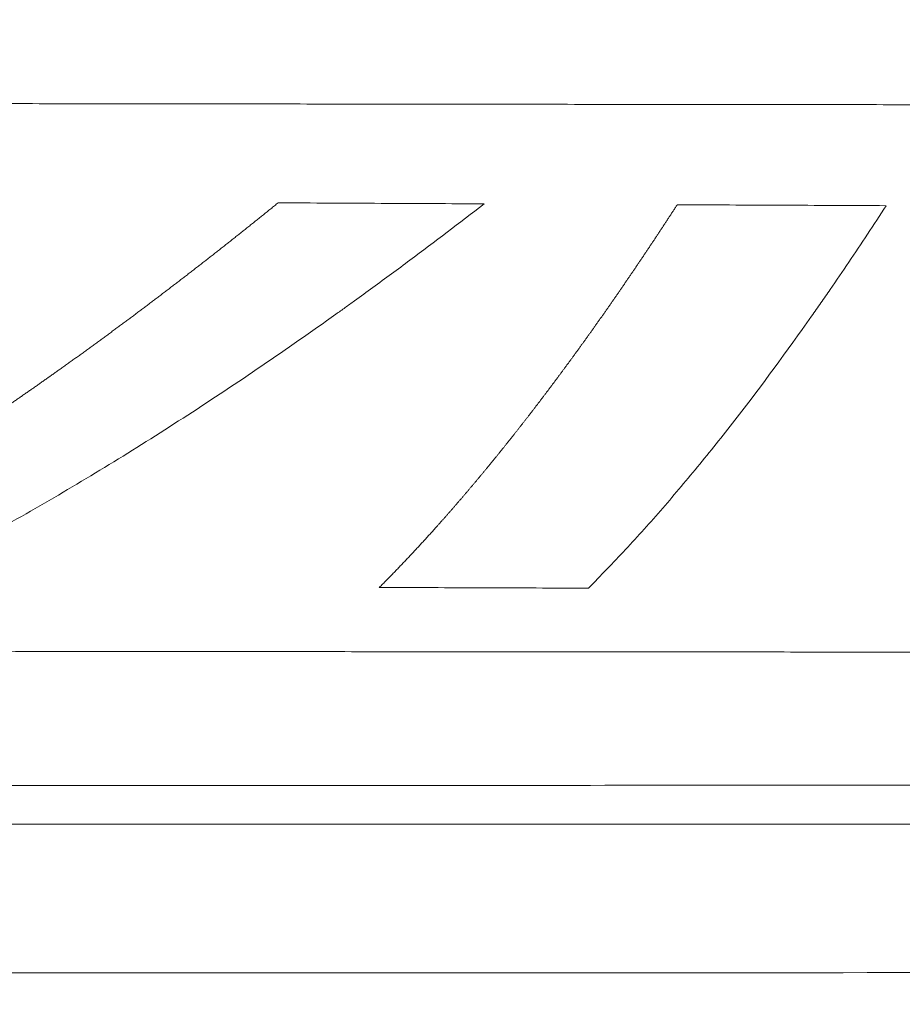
# Model space of a CAD drawing. Header units: millimetres. Extents: x 0 to 594, y 0 to 420.
# Tile 206 of 256: x 281.96 to 287.4, y 270.92 to 276.99. Entities that reach past the tile are written whole.
import ezdxf

# ---------------------------------------------------------------- set-up
doc = ezdxf.new("R2010")
doc.units = ezdxf.units.MM
doc.layers.add('1', color=7, linetype='Continuous', true_color=0xffffff)
doc.styles.add('Arial Unicode MS', font='txt')
doc.dimstyles.get("Standard").update_dxf_attribs({"dimtxt": 0.18, "dimasz": 0.18, "dimexe": 0.18, "dimexo": 0.0625, "dimgap": 0.09, "dimtad": 0, "dimtih": 1, "dimtoh": 1, "dimdec": 4, "dimzin": 0, "dimdsep": 46, "dimtxsty": 'Standard', "dimcen": 0.09, "dimadec": 0, "dimazin": 0, "dimtfac": 1, "dimtdec": 4, "dimtofl": 0, "dimtmove": 0, "dimatfit": 3, "dimfxl": 0, "dimtolj": 1, "dimtzin": 0, "dimarcsym": 0})

# ---------------------------------------------------------------- blocks, each defined once
blk = doc.blocks.new('_U8')
at = {"layer": '1', "color": 18, "lineweight": 13}
for p, q in [((305.8469, 341.6323), (287.0636, 341.6323)), ((289.0636, 341.6323), (289.0636, 254.0957)), ((305.8469, 301.3923), (287.0636, 301.3923)), ((289.0636, 254.0957), (284.0636, 254.0957))]:
    blk.add_line(p, q, dxfattribs=at)
at = {"layer": '1', "color": 18}
for points in [[(289.0636, 341.6323), (290.0014, 338.1323), (288.1258, 338.1323)], [(289.0636, 301.3923), (288.1258, 304.8923), (290.0014, 304.8923)]]:
    blk.add_solid(points, dxfattribs=at)
at = {"layer": '1', "color": 18, "linetype": 'Continuous', "lineweight": 13, "char_height": 3.5, "attachment_point": 7, "line_spacing_factor": 1.047437, "style": 'Arial Unicode MS'}
for s, insert in [('\\fArial Unicode MS|b0|i0;\\W1.0000;0.8', (259.842, 251.4599)), ('\\fArial Unicode MS|b0|i0;\\W1.0000;CTRS', (269.7891, 251.4599)), ('\\fArial Unicode MS|b0|i0;\\W1.0000;AFT LIFT POINTS', (259.842, 244.3979))]:
    blk.add_mtext(s, dxfattribs=dict(at, insert=insert))

msp = doc.modelspace()

# ---------------------------------------------------------------- linework, layer by layer
at = {"layer": '1', "color": 155, "linetype": 'Continuous', "lineweight": 13}
for points, knots in [([(124.8176, 280.5335), (125.5409, 280.2488), (127.3073, 279.5759), (130.0723, 278.6167), (133.0284, 277.6695), (135.7788, 276.8634), (138.3028, 276.1847), (140.5975, 275.6186), (142.6609, 275.1508), (144.505, 274.766), (146.8815, 274.3083), (149.898, 273.7996), (153.6627, 273.2859), (157.9494, 272.8351), (162.7365, 272.4819), (167.9977, 272.2401), (173.2657, 272.0935), (179.9757, 271.9506), (188.1344, 271.7912), (197.7452, 271.642), (207.3637, 271.5165), (216.986, 271.4136), (229.3904, 271.3035), (244.5767, 271.2003), (262.5436, 271.1307), (276.1024, 271.1115), (285.2534, 271.1123), (289.9724, 271.1152), (294.5796, 271.1199), (298.9844, 271.1256), (302.2711, 271.1307), (304.5941, 271.1346), (306.1126, 271.1372), (307.8346, 271.1403), (309.7618, 271.1438), (311.8942, 271.1479), (314.2318, 271.1526), (316.8, 271.1579), (319.6024, 271.164), (322.6428, 271.171), (325.4979, 271.1782), (328.1268, 271.1848), (329.9242, 271.1906), (331.2226, 271.193), (331.9936, 271.1986), (332.5865, 271.1906), (332.9219, 271.2031), (332.9974, 271.2063)], [0, 0, 0, 0, 0.011301, 0.027478, 0.04249, 0.056339, 0.069024, 0.080349, 0.090551, 0.09963, 0.107586, 0.125527, 0.1438, 0.162396, 0.187643, 0.212894, 0.238126, 0.263341, 0.30921, 0.355096, 0.400986, 0.446877, 0.492766, 0.578427, 0.664088, 0.74975, 0.772365, 0.794979, 0.817248, 0.838264, 0.857982, 0.864259, 0.871491, 0.879701, 0.88889, 0.899057, 0.910202, 0.922326, 0.935791, 0.950287, 0.965814, 0.976628, 0.98789, 0.991523, 0.995199, 0.998919, 1, 1, 1, 1]), ([(332.9868, 272.1114), (332.8961, 272.1111), (332.7601, 272.1107), (332.5786, 272.1102), (331.761, 272.1079), (330.262, 272.1036), (322.9943, 272.0839), (310.6392, 272.0577), (296.1038, 272.035), (284.4754, 272.0272), (275.7541, 272.0303), (267.0328, 272.0437), (258.3115, 272.0677), (249.59, 272.1022), (240.8686, 272.1483), (232.1472, 272.2068), (223.4263, 272.2771), (214.7061, 272.3592), (205.9879, 272.4565), (197.2728, 272.5723), (190.0146, 272.6863), (184.2122, 272.7915), (180.5877, 272.8635), (177.6896, 272.924), (174.7926, 272.987), (171.1734, 273.0725), (166.8348, 273.2182), (162.5029, 273.439), (158.1812, 273.7621), (153.8754, 274.2126), (150.3064, 274.714), (147.4662, 275.194), (144.6373, 275.7268), (141.1244, 276.4935), (136.9511, 277.5685), (133.5121, 278.5877), (130.7865, 279.4752), (129.1149, 280.0523), (128.1254, 280.4083), (127.8099, 280.5233)], [0, 0, 0, 0, 0.001316, 0.001976, 0.002636, 0.013193, 0.023751, 0.108212, 0.192672, 0.234902, 0.277133, 0.319363, 0.361593, 0.403823, 0.446054, 0.488284, 0.530514, 0.572745, 0.614975, 0.657205, 0.699435, 0.720551, 0.741666, 0.752223, 0.762781, 0.783896, 0.805011, 0.826126, 0.847241, 0.868356, 0.889472, 0.900029, 0.910587, 0.931702, 0.952817, 0.973932, 0.98449, 0.995047, 1, 1, 1, 1]), ([(319.7954, 276.4416), (319.6208, 276.4417), (319.2717, 276.4418), (318.7479, 276.442), (318.2241, 276.4423), (317.7003, 276.4425), (317.1766, 276.4427), (316.6528, 276.443), (316.129, 276.4432), (315.6052, 276.4435), (315.0815, 276.4438), (314.5577, 276.4441), (314.0339, 276.4443), (313.5101, 276.4446), (312.9864, 276.4449), (312.4626, 276.4452), (311.9388, 276.4455), (311.4151, 276.4458), (310.8913, 276.4461), (310.3675, 276.4465), (309.8437, 276.4468), (309.32, 276.4471), (308.7962, 276.4474), (308.2724, 276.4477), (307.7486, 276.4481), (307.2249, 276.4484), (306.7011, 276.4488), (306.1773, 276.4491), (305.6535, 276.4495), (305.1298, 276.4498), (304.606, 276.4502), (304.0822, 276.4506), (303.5075, 276.451), (302.8819, 276.4514), (302.2054, 276.4519), (301.5288, 276.4524), (300.8523, 276.4529), (300.1758, 276.4535), (299.4992, 276.454), (298.8227, 276.4545), (298.1461, 276.455), (297.4696, 276.4556), (296.7931, 276.4561), (296.1165, 276.4567), (295.44, 276.4572), (294.7634, 276.4578), (294.0869, 276.4584), (293.4104, 276.459), (292.7338, 276.4596), (292.0573, 276.4602), (291.3807, 276.4608), (290.7042, 276.4615), (290.0277, 276.4621), (289.3511, 276.4628), (288.6746, 276.4635), (287.9981, 276.4642), (287.3215, 276.4649), (286.645, 276.4656), (285.9684, 276.4664), (285.2919, 276.4671), (284.6154, 276.4679), (283.9388, 276.4688), (283.2623, 276.4696), (282.5858, 276.4705), (281.9092, 276.4713), (281.2327, 276.4723), (280.5561, 276.4732), (279.8796, 276.4741), (279.2031, 276.4751), (278.5265, 276.4761), (277.85, 276.4772), (277.1735, 276.4782), (276.7225, 276.479), (276.4969, 276.4793)], [0, 0, 0, 0, 0.012097, 0.024194, 0.03629, 0.048387, 0.060484, 0.072581, 0.084677, 0.096774, 0.108871, 0.120968, 0.133065, 0.145161, 0.157258, 0.169355, 0.181452, 0.193548, 0.205645, 0.217742, 0.229839, 0.241935, 0.254032, 0.266129, 0.278226, 0.290323, 0.302419, 0.314516, 0.326613, 0.33871, 0.350806, 0.362903, 0.375, 0.390625, 0.40625, 0.421875, 0.4375, 0.453125, 0.46875, 0.484375, 0.5, 0.515625, 0.53125, 0.546875, 0.5625, 0.578125, 0.59375, 0.609375, 0.625, 0.640625, 0.65625, 0.671875, 0.6875, 0.703125, 0.71875, 0.734375, 0.75, 0.765625, 0.78125, 0.796875, 0.8125, 0.828125, 0.84375, 0.859375, 0.875, 0.890625, 0.90625, 0.921875, 0.9375, 0.953125, 0.96875, 0.984375, 1, 1, 1, 1]), ([(283.5498, 275.8598), (283.5461, 275.8568), (283.5386, 275.8507), (283.5273, 275.8415), (283.516, 275.8323), (283.5047, 275.8232), (283.4934, 275.8141), (283.4821, 275.8049), (283.4708, 275.7958), (283.4595, 275.7867), (283.4482, 275.7776), (283.4369, 275.7685), (283.4256, 275.7595), (283.4143, 275.7504), (283.403, 275.7413), (283.3917, 275.7323), (283.3804, 275.7232), (283.3691, 275.7142), (283.3578, 275.7052), (283.3465, 275.6962), (283.3353, 275.6871), (283.324, 275.6781), (283.3127, 275.6692), (283.3014, 275.6602), (283.2901, 275.6512), (283.2788, 275.6422), (283.2675, 275.6333), (283.2562, 275.6244), (283.2449, 275.6154), (283.2336, 275.6065), (283.2223, 275.5976), (283.211, 275.5887), (283.1998, 275.5798), (283.1885, 275.5709), (283.1772, 275.562), (283.1659, 275.5531), (283.1546, 275.5443), (283.1433, 275.5354), (283.132, 275.5266), (283.1207, 275.5178), (283.1094, 275.5089), (283.0981, 275.5001), (283.0868, 275.4913), (283.0756, 275.4825), (283.0643, 275.4738), (283.053, 275.465), (283.0417, 275.4562), (283.0304, 275.4475), (283.0191, 275.4387), (283.0078, 275.43), (282.9965, 275.4212), (282.9852, 275.4125), (282.974, 275.4038), (282.9627, 275.3951), (282.9514, 275.3864), (282.9401, 275.3778), (282.9288, 275.3691), (282.9175, 275.3604), (282.9062, 275.3518), (282.8949, 275.3431), (282.8837, 275.3345), (282.8724, 275.3259), (282.8611, 275.3173), (282.8498, 275.3087), (282.8385, 275.3001), (282.8272, 275.2915), (282.8159, 275.2829), (282.8046, 275.2744), (282.7934, 275.2658), (282.7821, 275.2573), (282.7708, 275.2487), (282.7595, 275.2402), (282.7482, 275.2317), (282.7369, 275.2232), (282.7256, 275.2147), (282.7144, 275.2062), (282.7031, 275.1977), (282.6918, 275.1892), (282.6805, 275.1808), (282.6692, 275.1723), (282.6579, 275.1639), (282.6467, 275.1555), (282.6354, 275.147), (282.6241, 275.1386), (282.6128, 275.1302), (282.6015, 275.1218), (282.5902, 275.1135), (282.5789, 275.1051), (282.5677, 275.0967), (282.5564, 275.0884), (282.5451, 275.08), (282.5338, 275.0717), (282.5225, 275.0634), (282.5112, 275.0551), (282.5, 275.0468), (282.4887, 275.0385), (282.4774, 275.0302), (282.4661, 275.0219), (282.4548, 275.0137), (282.4435, 275.0054), (282.4323, 274.9972), (282.421, 274.989), (282.4097, 274.9807), (282.3984, 274.9725), (282.3871, 274.9643), (282.3758, 274.9561), (282.3646, 274.948), (282.3533, 274.9398), (282.342, 274.9316), (282.3307, 274.9235), (282.3194, 274.9153), (282.3082, 274.9072), (282.2969, 274.8991), (282.2856, 274.891), (282.2743, 274.8829), (282.263, 274.8748), (282.2517, 274.8667), (282.2405, 274.8586), (282.2292, 274.8506), (282.2179, 274.8425), (282.2036, 274.8323), (282.1863, 274.82), (282.1659, 274.8055), (282.1456, 274.7911), (282.1253, 274.7768), (282.1049, 274.7624), (282.0846, 274.7481), (282.0643, 274.7339), (282.0439, 274.7196), (282.0236, 274.7054), (282.0032, 274.6912), (281.9829, 274.6771), (281.9626, 274.663), (281.9422, 274.6489), (281.9219, 274.6349), (281.9016, 274.6209), (281.8812, 274.6069), (281.8609, 274.593), (281.8406, 274.5791), (281.8202, 274.5652), (281.7999, 274.5514), (281.7796, 274.5376), (281.7592, 274.5238), (281.7389, 274.5101), (281.7186, 274.4964), (281.6982, 274.4827), (281.6779, 274.4691), (281.6576, 274.4555), (281.6373, 274.4419), (281.6169, 274.4284), (281.5966, 274.4149), (281.5763, 274.4015), (281.5559, 274.388), (281.5356, 274.3747), (281.5153, 274.3613), (281.4949, 274.348), (281.4746, 274.3347), (281.4543, 274.3215), (281.434, 274.3082), (281.4136, 274.2951), (281.3933, 274.2819), (281.373, 274.2688), (281.3527, 274.2557), (281.3323, 274.2427), (281.312, 274.2297), (281.2917, 274.2167), (281.2714, 274.2038), (281.251, 274.1909), (281.2307, 274.1781), (281.2104, 274.1652), (281.1901, 274.1524), (281.1697, 274.1397), (281.1494, 274.127), (281.1291, 274.1143), (281.1088, 274.1016), (281.0884, 274.089), (281.0681, 274.0765), (281.0478, 274.0639), (281.0275, 274.0514), (281.0072, 274.0389), (280.9868, 274.0265), (280.9665, 274.0141), (280.9462, 274.0018), (280.9259, 273.9894), (280.9056, 273.9771), (280.8852, 273.9649), (280.8717, 273.9567), (280.8649, 273.9527)], [0, 0, 0, 0, 0.004202, 0.008403, 0.012605, 0.016807, 0.021009, 0.02521, 0.029412, 0.033614, 0.037816, 0.042017, 0.046219, 0.050421, 0.054623, 0.058825, 0.063026, 0.067228, 0.07143, 0.075632, 0.079834, 0.084035, 0.088237, 0.092439, 0.096641, 0.100843, 0.105044, 0.109246, 0.113448, 0.11765, 0.121852, 0.126053, 0.130255, 0.134457, 0.138659, 0.14286, 0.147062, 0.151264, 0.155466, 0.159667, 0.163869, 0.168071, 0.172272, 0.176474, 0.180676, 0.184877, 0.189079, 0.19328, 0.197482, 0.201683, 0.205885, 0.210086, 0.214288, 0.218489, 0.222691, 0.226892, 0.231094, 0.235295, 0.239496, 0.243698, 0.247899, 0.2521, 0.256302, 0.260503, 0.264704, 0.268906, 0.273107, 0.277308, 0.28151, 0.285712, 0.289913, 0.294115, 0.298318, 0.30252, 0.306723, 0.310925, 0.315128, 0.31933, 0.323532, 0.327734, 0.331936, 0.336138, 0.340339, 0.344541, 0.348742, 0.352944, 0.357145, 0.361346, 0.365547, 0.369748, 0.37395, 0.378151, 0.382352, 0.386553, 0.390755, 0.394956, 0.399158, 0.403359, 0.407561, 0.411762, 0.415964, 0.420166, 0.424367, 0.428569, 0.432771, 0.436972, 0.441174, 0.445376, 0.449578, 0.45378, 0.457981, 0.462183, 0.466385, 0.470587, 0.474789, 0.478991, 0.483193, 0.487394, 0.491596, 0.495798, 0.5, 0.507576, 0.515152, 0.522728, 0.530304, 0.53788, 0.545456, 0.553032, 0.560608, 0.568184, 0.57576, 0.583336, 0.590912, 0.598488, 0.606063, 0.613639, 0.621215, 0.628791, 0.636367, 0.643942, 0.651518, 0.659094, 0.66667, 0.674245, 0.681821, 0.689397, 0.696973, 0.704548, 0.712124, 0.7197, 0.727275, 0.734851, 0.742427, 0.750003, 0.757578, 0.765154, 0.77273, 0.780305, 0.787881, 0.795457, 0.803032, 0.810608, 0.818183, 0.825759, 0.833335, 0.84091, 0.848486, 0.856062, 0.863637, 0.871213, 0.878789, 0.886364, 0.89394, 0.901516, 0.909091, 0.916667, 0.924243, 0.931819, 0.939394, 0.94697, 0.954546, 0.962121, 0.969697, 0.977273, 0.984849, 0.992424, 1, 1, 1, 1]), ([(281.1705, 273.4987), (281.3224, 273.5753), (281.6261, 273.7341), (281.93, 273.9042), (282.3858, 274.1677), (282.6898, 274.3544), (283.1459, 274.6501), (283.298, 274.7513), (283.6021, 274.9586), (283.7542, 275.0648), (283.9253, 275.187), (283.9443, 275.2007), (283.9823, 275.228), (284.0014, 275.2417), (284.0584, 275.2829), (284.0964, 275.3105), (284.2105, 275.3938), (284.2866, 275.4498), (284.5148, 275.6198), (284.667, 275.7356), (284.8193, 275.8535)], [0, 0, 0, 0, 0.125, 0.25, 0.25, 0.5, 0.5, 0.625, 0.625, 0.75, 0.75, 0.765625, 0.765625, 0.78125, 0.78125, 0.8125, 0.8125, 0.875, 0.875, 1, 1, 1, 1]), ([(286.0095, 275.848), (286.0076, 275.8451), (286.0038, 275.8392), (285.998, 275.8304), (285.9923, 275.8216), (285.9866, 275.8128), (285.9809, 275.804), (285.9752, 275.7953), (285.9695, 275.7865), (285.9638, 275.7777), (285.958, 275.769), (285.9523, 275.7603), (285.9466, 275.7515), (285.9409, 275.7428), (285.9352, 275.7341), (285.9295, 275.7254), (285.9238, 275.7167), (285.918, 275.708), (285.9123, 275.6993), (285.9066, 275.6906), (285.9009, 275.682), (285.8952, 275.6733), (285.8895, 275.6647), (285.8838, 275.656), (285.8781, 275.6474), (285.8723, 275.6388), (285.8666, 275.6302), (285.8609, 275.6216), (285.8552, 275.613), (285.8495, 275.6044), (285.8438, 275.5958), (285.8381, 275.5873), (285.8324, 275.5787), (285.8267, 275.5702), (285.8209, 275.5616), (285.8152, 275.5531), (285.8095, 275.5446), (285.8038, 275.5361), (285.7981, 275.5275), (285.7924, 275.5191), (285.7867, 275.5106), (285.781, 275.5021), (285.7753, 275.4936), (285.7696, 275.4852), (285.7638, 275.4767), (285.7581, 275.4683), (285.7524, 275.4598), (285.7467, 275.4514), (285.741, 275.443), (285.7353, 275.4346), (285.7296, 275.4262), (285.7239, 275.4178), (285.7182, 275.4094), (285.7125, 275.4011), (285.7068, 275.3927), (285.7011, 275.3843), (285.6953, 275.376), (285.6896, 275.3677), (285.6839, 275.3593), (285.6782, 275.351), (285.6725, 275.3427), (285.6668, 275.3344), (285.6611, 275.3261), (285.6554, 275.3178), (285.6497, 275.3095), (285.644, 275.3013), (285.6383, 275.293), (285.6326, 275.2848), (285.6269, 275.2765), (285.6212, 275.2683), (285.6154, 275.26), (285.6097, 275.2518), (285.604, 275.2436), (285.5983, 275.2354), (285.5926, 275.2272), (285.5869, 275.219), (285.5812, 275.2108), (285.5755, 275.2027), (285.5698, 275.1945), (285.5641, 275.1864), (285.5584, 275.1782), (285.5527, 275.1701), (285.547, 275.162), (285.5413, 275.1538), (285.5356, 275.1457), (285.5299, 275.1376), (285.5242, 275.1296), (285.5184, 275.1215), (285.5127, 275.1134), (285.507, 275.1054), (285.5013, 275.0973), (285.4956, 275.0893), (285.4899, 275.0812), (285.4842, 275.0732), (285.4785, 275.0652), (285.4728, 275.0572), (285.4671, 275.0492), (285.4614, 275.0412), (285.4557, 275.0333), (285.45, 275.0253), (285.4443, 275.0173), (285.4386, 275.0094), (285.4329, 275.0015), (285.4272, 274.9935), (285.4215, 274.9856), (285.4158, 274.9777), (285.4101, 274.9698), (285.4044, 274.9619), (285.3987, 274.954), (285.3929, 274.9462), (285.3872, 274.9383), (285.3815, 274.9305), (285.3758, 274.9226), (285.3701, 274.9148), (285.3644, 274.907), (285.3587, 274.8992), (285.353, 274.8914), (285.3473, 274.8836), (285.3416, 274.8758), (285.3359, 274.868), (285.3302, 274.8602), (285.3245, 274.8525), (285.3188, 274.8447), (285.3131, 274.837), (285.3074, 274.8293), (285.3017, 274.8215), (285.296, 274.8138), (285.2903, 274.8061), (285.2846, 274.7984), (285.2789, 274.7908), (285.2732, 274.7831), (285.2675, 274.7754), (285.2618, 274.7678), (285.2561, 274.7601), (285.2504, 274.7525), (285.2447, 274.7449), (285.239, 274.7373), (285.2333, 274.7297), (285.2276, 274.7221), (285.2219, 274.7145), (285.2162, 274.7069), (285.2105, 274.6993), (285.2048, 274.6918), (285.1991, 274.6842), (285.1934, 274.6767), (285.1877, 274.6692), (285.182, 274.6617), (285.1762, 274.6541), (285.1705, 274.6466), (285.1648, 274.6392), (285.1591, 274.6317), (285.1534, 274.6242), (285.1477, 274.6167), (285.142, 274.6093), (285.1363, 274.6019), (285.1306, 274.5944), (285.1249, 274.587), (285.1192, 274.5796), (285.1135, 274.5722), (285.1078, 274.5648), (285.1021, 274.5574), (285.0964, 274.55), (285.089, 274.5405), (285.0799, 274.5287), (285.0691, 274.5148), (285.0583, 274.501), (285.0475, 274.4872), (285.0367, 274.4734), (285.0259, 274.4596), (285.0151, 274.4459), (285.0044, 274.4323), (284.9936, 274.4186), (284.9828, 274.405), (284.972, 274.3914), (284.9612, 274.3779), (284.9504, 274.3644), (284.9396, 274.3509), (284.9288, 274.3375), (284.918, 274.3241), (284.9072, 274.3107), (284.8964, 274.2974), (284.8856, 274.2841), (284.8748, 274.2709), (284.864, 274.2576), (284.8532, 274.2445), (284.8424, 274.2313), (284.8316, 274.2182), (284.8208, 274.2051), (284.8101, 274.1921), (284.7993, 274.1791), (284.7885, 274.1661), (284.7777, 274.1532), (284.7669, 274.1403), (284.7561, 274.1274), (284.7453, 274.1146), (284.7345, 274.1018), (284.7237, 274.0891), (284.7129, 274.0764), (284.7021, 274.0637), (284.6914, 274.0511), (284.6806, 274.0385), (284.6698, 274.0259), (284.659, 274.0134), (284.6482, 274.0009), (284.6374, 273.9884), (284.6266, 273.976), (284.6158, 273.9636), (284.605, 273.9513), (284.5943, 273.939), (284.5835, 273.9267), (284.5727, 273.9145), (284.5619, 273.9023), (284.5511, 273.8901), (284.5403, 273.878), (284.5295, 273.8659), (284.5188, 273.8539), (284.508, 273.8419), (284.4972, 273.8299), (284.4864, 273.818), (284.4756, 273.8061), (284.4648, 273.7942), (284.4541, 273.7824), (284.4433, 273.7706), (284.4325, 273.7589), (284.4217, 273.7471), (284.4109, 273.7355), (284.4001, 273.7238), (284.3894, 273.7122), (284.3786, 273.7007), (284.3678, 273.6892), (284.357, 273.6777), (284.3462, 273.6663), (284.3355, 273.6548), (284.3247, 273.6435), (284.3139, 273.6322), (284.3031, 273.6209), (284.2923, 273.6096), (284.2816, 273.5984), (284.2708, 273.5872), (284.26, 273.5761), (284.2492, 273.565), (284.2384, 273.5539), (284.2277, 273.5429), (284.2169, 273.5319), (284.2061, 273.521), (284.1953, 273.5101), (284.1846, 273.4992), (284.1774, 273.492), (284.1738, 273.4884)], [0, 0, 0, 0, 0.003106, 0.006211, 0.009317, 0.012423, 0.015529, 0.018634, 0.02174, 0.024846, 0.027952, 0.031058, 0.034164, 0.03727, 0.040376, 0.043482, 0.046588, 0.049694, 0.0528, 0.055906, 0.059011, 0.062117, 0.065223, 0.068329, 0.071435, 0.074541, 0.077646, 0.080752, 0.083858, 0.086963, 0.090069, 0.093174, 0.096279, 0.099385, 0.10249, 0.105595, 0.1087, 0.111805, 0.11491, 0.118015, 0.121119, 0.124224, 0.127328, 0.130433, 0.133537, 0.136641, 0.139745, 0.142849, 0.145953, 0.149057, 0.152161, 0.155265, 0.158369, 0.161473, 0.164577, 0.167682, 0.170786, 0.17389, 0.176995, 0.180099, 0.183204, 0.186309, 0.189414, 0.192519, 0.195624, 0.19873, 0.201836, 0.204942, 0.208048, 0.211155, 0.214261, 0.217369, 0.220476, 0.223584, 0.226692, 0.2298, 0.232908, 0.236016, 0.239124, 0.242231, 0.245339, 0.248446, 0.251554, 0.254661, 0.257768, 0.260875, 0.263982, 0.267089, 0.270196, 0.273303, 0.27641, 0.279517, 0.282623, 0.28573, 0.288836, 0.291943, 0.295049, 0.298156, 0.301262, 0.304368, 0.307474, 0.31058, 0.313686, 0.316792, 0.319898, 0.323004, 0.32611, 0.329216, 0.332322, 0.335428, 0.338533, 0.341639, 0.344745, 0.34785, 0.350956, 0.354061, 0.357167, 0.360272, 0.363377, 0.366483, 0.369588, 0.372693, 0.375799, 0.378904, 0.382009, 0.385114, 0.38822, 0.391325, 0.39443, 0.397535, 0.40064, 0.403745, 0.40685, 0.409955, 0.41306, 0.416165, 0.41927, 0.422375, 0.42548, 0.428585, 0.43169, 0.434795, 0.4379, 0.441005, 0.44411, 0.447215, 0.45032, 0.453425, 0.45653, 0.459635, 0.46274, 0.465845, 0.46895, 0.472055, 0.47516, 0.478265, 0.48137, 0.484475, 0.48758, 0.490685, 0.49379, 0.496895, 0.5, 0.505882, 0.511763, 0.517645, 0.523527, 0.529408, 0.53529, 0.541172, 0.547054, 0.552936, 0.558818, 0.5647, 0.570582, 0.576465, 0.582347, 0.588229, 0.594111, 0.599994, 0.605876, 0.611759, 0.617641, 0.623524, 0.629406, 0.635289, 0.641171, 0.647054, 0.652937, 0.658819, 0.664702, 0.670584, 0.676467, 0.68235, 0.688232, 0.694115, 0.699998, 0.70588, 0.711763, 0.717646, 0.723528, 0.729411, 0.735294, 0.741176, 0.747059, 0.752942, 0.758824, 0.764707, 0.770589, 0.776472, 0.782354, 0.788237, 0.794119, 0.800002, 0.805884, 0.811766, 0.817649, 0.823531, 0.829413, 0.835296, 0.841178, 0.847061, 0.852943, 0.858825, 0.864707, 0.87059, 0.876472, 0.882354, 0.888237, 0.894119, 0.900001, 0.905883, 0.911766, 0.917648, 0.92353, 0.929413, 0.935295, 0.941177, 0.947059, 0.952942, 0.958824, 0.964706, 0.970589, 0.976471, 0.982353, 0.988235, 0.994118, 1, 1, 1, 1]), ([(285.4621, 273.4842), (285.5384, 273.5606), (285.691, 273.7194), (285.8438, 273.8896), (285.9965, 274.0654), (286.1493, 274.2467), (286.3022, 274.4388), (286.5315, 274.7349), (286.6844, 274.9427), (286.847, 275.1741), (286.8566, 275.1878), (286.8757, 275.2151), (286.8853, 275.2289), (286.914, 275.2702), (286.9331, 275.2979), (286.9905, 275.3813), (287.0288, 275.4375), (287.1436, 275.6079), (287.2202, 275.7239), (287.2969, 275.8422)], [0, 0, 0, 0, 0.125, 0.25, 0.25, 0.375, 0.5, 0.5, 0.75, 0.75, 0.765625, 0.765625, 0.78125, 0.78125, 0.8125, 0.8125, 0.875, 0.875, 1, 1, 1, 1]), ([(276.5196, 273.102), (276.6258, 273.1019), (276.838, 273.1015), (277.1564, 273.101), (277.4748, 273.1005), (277.7931, 273.1), (278.1115, 273.0995), (278.4299, 273.099), (278.7482, 273.0986), (279.0666, 273.0981), (279.385, 273.0977), (279.7034, 273.0972), (280.0217, 273.0968), (280.3401, 273.0964), (280.6585, 273.096), (280.9768, 273.0956), (281.2952, 273.0953), (281.6136, 273.0949), (281.932, 273.0946), (282.2503, 273.0942), (282.5687, 273.0939), (282.8871, 273.0936), (283.2054, 273.0933), (283.5238, 273.093), (283.8422, 273.0927), (284.1606, 273.0924), (284.4789, 273.0921), (284.7973, 273.0919), (285.1157, 273.0916), (285.434, 273.0914), (285.7524, 273.0912), (286.0708, 273.0909), (286.3892, 273.0907), (286.7075, 273.0905), (287.0259, 273.0903), (287.3443, 273.0901), (287.6627, 273.0899), (287.981, 273.0898), (288.2994, 273.0896), (288.6178, 273.0895), (288.9361, 273.0893), (289.2545, 273.0892), (289.5729, 273.089), (289.8913, 273.0889), (290.2096, 273.0888), (290.528, 273.0887), (290.8464, 273.0886), (291.1647, 273.0885), (291.4831, 273.0884), (291.8015, 273.0883), (292.1199, 273.0882), (292.4382, 273.0882), (292.7566, 273.0881), (293.075, 273.0881), (293.3934, 273.088), (293.7117, 273.088), (294.0301, 273.0879), (294.3485, 273.0879), (294.6668, 273.0879), (294.9852, 273.0878), (295.3036, 273.0878), (295.622, 273.0878), (295.9403, 273.0878), (296.2587, 273.0878), (296.5771, 273.0878), (296.8955, 273.0878), (297.2138, 273.0878), (297.5322, 273.0878), (297.8506, 273.0879), (298.1689, 273.0879), (298.4873, 273.0879), (298.8057, 273.088), (299.1241, 273.088), (299.4424, 273.088), (299.7608, 273.0881), (300.0792, 273.0881), (300.3976, 273.0882), (300.7159, 273.0883), (301.0343, 273.0883), (301.3527, 273.0884), (301.671, 273.0885), (301.9894, 273.0885), (302.3078, 273.0886), (302.6262, 273.0887), (302.9445, 273.0888), (303.2629, 273.0889), (303.7758, 273.089), (304.4833, 273.0892), (305.3854, 273.0895), (306.2875, 273.0899), (307.1895, 273.0902), (308.0916, 273.0906), (308.9936, 273.091), (309.8957, 273.0915), (310.7977, 273.0919), (311.6998, 273.0924), (312.6018, 273.093), (313.5039, 273.0935), (314.406, 273.0941), (315.308, 273.0947), (316.2101, 273.0953), (317.1121, 273.096), (318.0142, 273.0967), (318.9162, 273.0975), (319.5176, 273.098), (319.8183, 273.0983)], [0, 0, 0, 0, 0.007353, 0.014706, 0.022059, 0.029412, 0.036765, 0.044118, 0.051471, 0.058824, 0.066176, 0.073529, 0.080882, 0.088235, 0.095588, 0.102941, 0.110294, 0.117647, 0.125, 0.132353, 0.139706, 0.147059, 0.154412, 0.161765, 0.169118, 0.176471, 0.183823, 0.191176, 0.198529, 0.205882, 0.213235, 0.220588, 0.227941, 0.235294, 0.242647, 0.25, 0.257353, 0.264706, 0.272059, 0.279412, 0.286765, 0.294118, 0.301471, 0.308824, 0.316176, 0.323529, 0.330882, 0.338235, 0.345588, 0.352941, 0.360294, 0.367647, 0.375, 0.382353, 0.389706, 0.397059, 0.404412, 0.411765, 0.419118, 0.426471, 0.433824, 0.441176, 0.448529, 0.455882, 0.463235, 0.470588, 0.477941, 0.485294, 0.492647, 0.5, 0.507353, 0.514706, 0.522059, 0.529412, 0.536765, 0.544118, 0.551471, 0.558824, 0.566176, 0.573529, 0.580882, 0.588235, 0.595588, 0.602941, 0.610294, 0.617647, 0.625, 0.645833, 0.666667, 0.6875, 0.708333, 0.729167, 0.75, 0.770833, 0.791667, 0.8125, 0.833333, 0.854167, 0.875, 0.895833, 0.916667, 0.9375, 0.958333, 0.979167, 1, 1, 1, 1]), ([(241.8834, 272.3841), (243.7813, 272.373), (245.6792, 272.3627), (248.5261, 272.3487), (249.4751, 272.3442), (251.373, 272.3357), (252.3219, 272.3316), (255.1688, 272.3201), (257.0667, 272.3132), (260.8624, 272.3008), (262.7603, 272.2954), (266.5561, 272.2859), (268.454, 272.2818), (272.2497, 272.2753), (274.1476, 272.2728), (277.9433, 272.2693), (279.8412, 272.2684), (282.688, 272.268), (283.6369, 272.2681), (285.5348, 272.2684), (286.4837, 272.2688), (289.3306, 272.2702), (291.2284, 272.2716), (295.0242, 272.2753), (296.922, 272.2775), (300.7178, 272.2825), (302.6157, 272.2852), (306.4114, 272.2912), (308.3093, 272.2944), (312.105, 272.3011), (314.0029, 272.3047), (317.7986, 272.3124), (319.6965, 272.3165), (323.4922, 272.3252), (325.3901, 272.3299), (328.2369, 272.3374), (329.1858, 272.3399), (330.6092, 272.3439), (331.3209, 272.3459), (332.0326, 272.3479), (332.3884, 272.3489), (332.5071, 272.3493), (332.685, 272.3498), (332.7443, 272.35), (332.8629, 272.3503), (332.9222, 272.3505), (332.9815, 272.3507)], [0, 0, 0, 0, 0.0625, 0.0625, 0.09375, 0.09375, 0.125, 0.125, 0.1875, 0.1875, 0.25, 0.25, 0.3125, 0.3125, 0.375, 0.375, 0.4375, 0.4375, 0.46875, 0.46875, 0.5, 0.5, 0.5625, 0.5625, 0.625, 0.625, 0.6875, 0.6875, 0.75, 0.75, 0.8125, 0.8125, 0.875, 0.875, 0.9375, 0.9375, 0.96875, 0.96875, 0.984375, 0.992188, 0.992188, 0.996094, 0.996094, 0.998047, 0.998047, 1, 1, 1, 1])]:
    msp.add_open_spline(points, degree=3, knots=knots, dxfattribs=at)
for points in [[(284.8193, 275.8535), (284.7135, 275.854), (284.5019, 275.855), (284.1846, 275.8566), (283.8672, 275.8582), (283.6556, 275.8593), (283.5498, 275.8598)], [(287.2969, 275.8422), (287.1896, 275.8426), (286.975, 275.8436), (286.6532, 275.8451), (286.3313, 275.8465), (286.1168, 275.8475), (286.0095, 275.848)], [(284.1738, 273.4884), (284.2811, 273.488), (284.4959, 273.4873), (284.8179, 273.4863), (285.14, 273.4852), (285.3548, 273.4845), (285.4621, 273.4842)]]:
    msp.add_open_spline(points, degree=3, dxfattribs=at)

# ---------------------------------------------------------------- dimensions: what is measured, and where the dimension line sits
at = {"layer": '1', "color": 18, "linetype": 'Continuous', "lineweight": 13}
dim = msp.add_linear_dim(base=(289.0636, 301.3923), p1=(305.8469, 341.6323), p2=(305.8469, 301.3923), angle=90, text=' <> \\fArial Unicode MS|b0|i0;\\C18;{\\H1.00x;\\fArial Unicode MS|b0|i0;CTRS\\fArial Unicode MS|b0|i0;}\\C18;\\P\\fArial Unicode MS|b0|i0;\\C18;{\\H1.00x;\\fArial Unicode MS|b0|i0;AFT LIFT POINTS\\fArial Unicode MS|b0|i0;}\\C18;', dimstyle='Standard', override={"dimtxt": 3.5, "dimasz": 3.5, "dimexe": 2, "dimexo": 0, "dimgap": 1.5, "dimtih": 1, "dimtoh": 1, "dimdec": 1, "dimlfac": 0.02, "dimdsep": 46, "dimlunit": 2, "dimtxsty": 'Arial Unicode MS', "dimsah": 1, "dimse1": 0, "dimse2": 0, "dimsd1": 0, "dimsd2": 0, "dimclrd": 18, "dimclre": 18, "dimclrt": 18, "dimtol": 0, "dimtm": -0.1, "dimtfac": 1, "dimtdec": 2, "dimtofl": 1, "dimtmove": 1, "dimlwd": 13, "dimlwe": 13}, dxfattribs=at)
dim.commit()
dim.dimension.update_dxf_attribs({"geometry": '_U8', "text_midpoint": (279.4955, 250.5874), "dimtype": 160})

doc.saveas('drawing.dxf')
